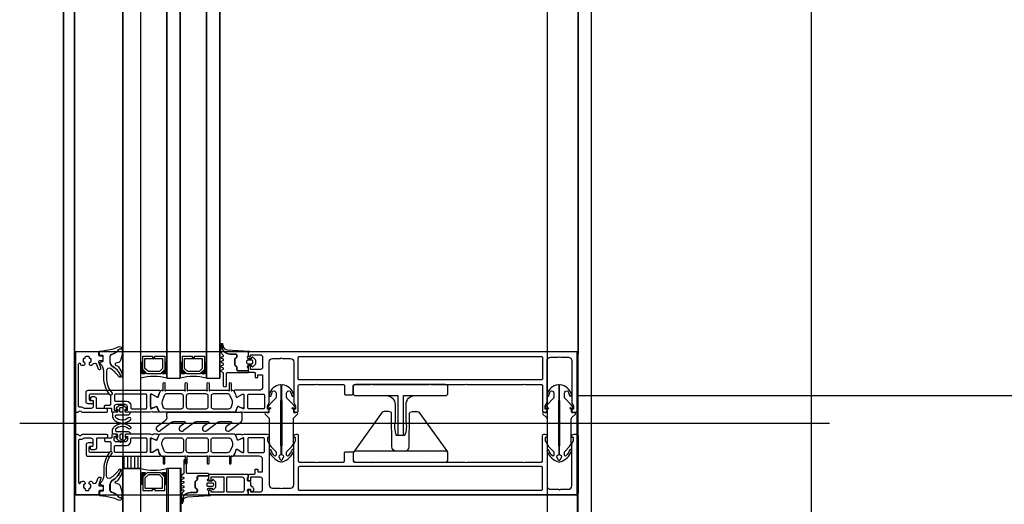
# Model space of a CAD drawing. Header units: millimetres. Extents: x 373037 to 682063, y 76092 to 274210.
# Tile 29 of 256: x 655017 to 655464, y 252020 to 252241. Entities that reach past the tile are written whole.
import ezdxf

# ---------------------------------------------------------------- set-up
doc = ezdxf.new("R2010")
doc.units = ezdxf.units.MM
doc.header["$LTSCALE"] = 100
doc.linetypes.add('ČÁRKOVANÁ', pattern=[19.05, 12.7, -6.35])
doc.layers.get('0').update_dxf_attribs({"linetype": 'CONTINUOUS'})
doc.layers.add('PUDORYS', color=253, linetype='CONTINUOUS')

# ---------------------------------------------------------------- blocks, each defined once
blk = doc.blocks.new('244748_a')
blk.add_lwpolyline([(8.32, -1.69, 0.082248), (6.34, -0.9, -1.09695), (6.94, -0.1, -0.315353), (11.26, -5.15, -0.480529), (10.87, -5.64), (4.27, -5.64), (4.08, -5.45), (-16.53, -5.45), (-16.72, -5.64), (-20.43, -5.64, 0.574019), (-21.93, -4.78), (-22.99, -5.4, 0.524827), (-22.99, -5.9), (-21.93, -6.52, 0.574021), (-20.43, -5.66), (-16.72, -5.66), (-16.53, -5.85), (4.08, -5.85), (4.27, -5.66), (10.87, -5.66, -0.480529), (11.26, -6.15, -0.326229), (6.88, -11.09, -1.09695), (6.28, -10.3, 0.081457), (8.32, -9.61, 0.599203), (7.48, -8.05), (5.52, -8.05, 0.198965), (5.17, -8.2), (2.22, -11.15), (0.93, -12.01, -0.738038), (0.51, -11.62), (0.87, -11, 1), (0.35, -10.7), (0, -11.3), (-0.98, -11.3, 0.619205), (-1.45, -12.06), (-1.28, -12.43, -0.808139), (-2.04, -13.04), (-3.63, -11.44, 0.198906), (-4.34, -11.15), (-14.99, -11.15, -0.198936), (-16.76, -10.42), (-18.98, -8.2, 0.198942), (-19.33, -8.05), (-20.67, -8.05, 0.500217), (-21.09, -8.73, 0.122037), (-18.5, -10.27, -1.093735), (-19.1, -11.07, -0.240768), (-23.7, -6.07, -0.106226), (-23.7, -5.23, -0.256232), (-19, -0.13, -1.093735), (-18.4, -0.92, 0.116856), (-21.09, -2.57, 0.500217), (-20.67, -3.25), (-19.33, -3.25, 0.198942), (-18.98, -3.1), (-16.75, -0.88, -0.198936), (-14.99, -0.15), (-4.34, -0.15, 0.198907), (-3.63, 0.14), (-2.04, 1.74, -0.808139), (-1.28, 1.13), (-1.45, 0.76, 0.619205), (-0.98, 0), (0, 0), (0.35, -0.6, 1), (0.87, -0.3), (0.51, 0.32, -0.738038), (0.93, 0.71), (2.22, -0.15), (5.17, -3.1, 0.198965), (5.52, -3.25), (7.48, -3.25, 0.599203)], format="xyb", close=True)
blk = doc.blocks.new('236134_0100_s_v')
for points in [[(22.8, -23), (22.8, -5), (42, -5, 0.414214), (43, -4), (43, -1, 0.414214), (42, 0), (1, 0, 0.414214), (0, -1), (0, -4, 0.414214), (1, -5), (20.2, -5), (20.2, -23)], [(15, -5, -0.414214), (19, -9), (19, -16.57, 0.165764), (19.53, -23), (23.47, -23, 0.165764), (24, -16.57), (24, -9, -0.414214), (28, -5)]]:
    blk.add_lwpolyline(points, format="xyb")
blk = doc.blocks.new('236134_0200_s_v')
for points in [[(19.58, 5, -0.41166), (17.58, 6.98), (17.45, 22.25, 0.344217), (17.07, 22.73), (16, 23), (14, 23, 0.240828), (13.19, 22.59), (0.19, 4.59)], [(23.42, 5, 0.41166), (25.42, 6.98), (25.55, 22.25, -0.344217), (25.93, 22.73), (27, 23), (29, 23, -0.240828), (29.81, 22.59), (42.81, 4.59)]]:
    blk.add_lwpolyline(points, format="xyb")
blk.add_lwpolyline([(42, 5), (1, 5, 0.414214), (0, 4), (0, 1, 0.414214), (1, 0), (42, 0, 0.414214), (43, 1), (43, 4, 0.414214)], format="xyb", close=True)
blk = doc.blocks.new('284336')
for points in [[(-0.7, -9.6), (-10, -9.6, 0.414511), (-10.51, -10.11), (-10.51, -15.51, -1), (-11.69, -15.51), (-11.69, -9.6), (-12.69, -8.95, -0.668884), (-12.6, -8.23), (-11.99, -8.01, 0.766384), (-11.99, -7.21), (-12.6, -6.99, -0.76831), (-12.6, -6.23), (-11.99, -6.01, 0.766384), (-11.99, -5.21), (-12.6, -4.99, -0.76831), (-12.6, -4.23), (-11.99, -4.01, 0.766384), (-11.99, -3.21), (-12.6, -2.99, -0.877523), (-12.5, -2.22), (-12.1, -2.22, 0.698129), (-11.83, -1.5, -0.220231), (-12.89, 0.78), (-12.89, 3.45, -0.157143), (-12.82, 3.68), (-12.69, 3.42, -0.067482), (-12.48, 2.53, 0.393136), (-8.66, -1.02), (-6.1, -1.02, -0.414214), (-5.61, -1.51), (-5.61, -2.22, -0.267949), (-5.85, -2.65), (-6.35, -2.93, 0.267949), (-6.61, -3.38), (-6.61, -5.84, 0.267949), (-6.35, -6.29), (-5.85, -6.57, -0.267949), (-5.61, -7), (-5.61, -8.11, 0.414215), (-5.1, -8.62), (-0.41, -8.62), (-0.41, -9.31, -0.414212), (-0.7, -9.6)], [(-0.41, 0), (-0.41, -2, 0.990243), (-0.4, -3.02), (0.9, -3.02, 0.414214), (1.21, -2.71), (1.21, -2.61, -0.668123), (1.71, -2.4), (2.75, -3.45, -0.199004), (2.89, -3.79), (2.89, -5.43, -0.199038), (2.75, -5.77), (1.71, -6.82, -0.668191), (1.21, -6.61), (1.21, -6.51, 0.414214), (0.9, -6.2), (-0.4, -6.2, 0.990269), (-0.41, -7.22), (-0.41, -8.6), (-5.1, -8.6, -0.414215), (-5.59, -8.11), (-5.59, -7, 0.267949), (-5.84, -6.56), (-6.34, -6.27, -0.267949), (-6.59, -5.84), (-6.59, -3.38, -0.267949), (-6.34, -2.95), (-5.84, -2.66, 0.267949), (-5.59, -2.22), (-5.59, -1.51, 0.414214), (-6.1, -1), (-8.66, -1, -0.393156), (-12.46, 2.53, 0.067572), (-12.67, 3.43), (-12.8, 3.7, -0.637545), (-12.12, 3.53), (-11.92, 2.53, 0.344315), (-10.06, 0.91), (0, 0.38, -0.406913), (0.39, 0), (-0.41, 0)], [(1.7, -4.31, 0.414235), (1.2, -3.81), (-0.7, -3.81, 0.414214), (-1.2, -4.31), (-1.2, -4.91, 0.414214), (-0.7, -5.41), (1.2, -5.41, 0.414235), (1.7, -4.91), (1.7, -4.31)]]:
    blk.add_lwpolyline(points, format="xyb", close=True)
blk = doc.blocks.new('nesystémový nástavec 18')
for p, q in [((-17.5, 9.3), (-15.36, 9.3)), ((-15.36, 9.3), (0, 9.3)), ((0, 9.3), (0, 7.8)), ((-18, 6.8), (-18, 8.8)), ((-17, 6.3), (-17.5, 6.3)), ((-11, 8), (-17, 8)), ((-17, 8), (-17, 6.3)), ((-11, 1.3), (-11, 8)), ((-2.8, 8), (-9.7, 8)), ((-9.7, 1.3), (-9.7, 8)), ((-1.8, 2.3), (-1.8, 7)), ((-0.5, 7.3), (-0.5, 6.8)), ((0, 6.3), (0.55, 6.3)), ((0.55, 6.3), (0.95, 5.9)), ((0.95, 5.9), (0.95, 4.8)), ((0.95, 4.8), (0.95, 4.14)), ((-18, 0.5), (-18, 1.8)), ((-17.5, 2.3), (-17, 2.3)), ((-1.8, 0), (-17.5, 0)), ((-17, 2.3), (-17, 1.3)), ((-17, 1.3), (-11, 1.3)), ((-9.7, 1.3), (-2.8, 1.3)), ((0, 0), (-1.8, 0)), ((-0.4, 2.23), (-0.5, 2.04)), ((-0.5, 2.04), (-0.5, 2)), ((1.2, 2.44), (0, 2.44)), ((0, 1.5), (0, 0)), ((0.95, 4.14), (1.2, 4.14)), ((1.2, 1.85), (1.2, 2.44)), ((1.4, 3.94), (1.4, 3.84)), ((1.6, 3.64), (1.6, 3.64)), ((1.8, 1.37), (1.7, 1.35)), ((2.25, 1.63), (1.8, 1.37)), ((2.4, 2.84), (2.4, 1.89))]:
    blk.add_line(p, q)
for centre, radius, start, end in [((-17.5, 8.8), 0.5, 90, 180), ((-15.36, 9.8), 0.5, 270, 270.084), ((-17.5, 6.8), 0.5, 180.0012, 269.9988), ((-2.8, 7), 1, 0, 90), ((0, 7.3), 0.5, 89.9955, 180.0071), ((0, 6.8), 0.5, 179.9949, 270.006), ((0.75, 4.8), 0.2, 359.9656, 0.0344), ((-17.5, 1.8), 0.5, 89.999, 180.0002), ((-17.5, 0.5), 0.5, 180, 270), ((-2.8, 2.3), 1, 270, 0), ((0, 2), 0.5, 179.9716, 270.0327), ((0, 1.94), 0.5, 89.9975, 144.0007), ((1.2, 3.94), 0.2, 359.9707, 90.0249), ((1.7, 1.85), 0.5, 179.9991, 270), ((1.6, 3.84), 0.2, 179.9737, 270.035), ((1.6, 2.84), 0.8, 0.0065, 89.9919), ((2.1, 1.89), 0.3, 299.9815, 0.0183)]:
    blk.add_arc(centre, radius, start, end)
blk = doc.blocks.new('433270')
blk.add_lwpolyline([(1, 0, 0.414364), (0, -1), (0, -1.4, 0.255924), (0.23, -1.83, -0.547723), (0.23, -3.17, 0.255924), (0, -3.6), (0, -14.6, 0.414214), (0.3, -14.9), (1.2, -14.9, 0.414214), (1.7, -14.4), (1.7, -10.3, -0.414214), (2, -10), (6, -10, 0.414248), (7, -9), (7, -7.7, 0.414179), (6.5, -7.2), (5.7, -7.2, 0.414232), (5.4, -7.5), (5.4, -8.2, -0.414198), (5.1, -8.5), (2.8, -8.5, -0.414204), (1.8, -7.5), (1.8, -4.49, -0.147432), (1.97, -3.94, 0.147461), (2.4, -2.5), (2.4, -2.3, -0.414214), (2.9, -1.8), (21.87, -1.8, -0.668178), (22.22, -2.65), (22.16, -2.72, 1), (21.59, -3.29), (21.52, -3.35, 0.198912), (21.38, -3.71), (21.38, -4.05, 0.414214), (22.08, -4.75), (22.38, -4.75, 0.576988), (22.64, -4.3, -0.311246), (24.56, -4.3, 0.576988), (24.82, -4.75), (25.3, -4.75, -0.260065), (25.3, -6.65), (24.82, -6.65, 0.576988), (24.56, -7.1, -0.311246), (22.64, -7.1, 0.576988), (22.38, -6.65), (22.08, -6.65, 0.414214), (21.38, -7.35), (21.38, -7.61, 0.267949), (21.63, -8.04), (21.89, -8.2, -0.637047), (21.73, -10), (19.83, -10.7, 0.315299), (19.5, -11.17), (19.5, -11.49, 0.520567), (20.17, -11.96), (22.83, -10.99, -0.520567), (23.5, -11.46), (23.5, -12.5, 0.414062), (24, -13), (25, -13, 0.414186), (25.5, -12.5), (25.5, -11.5, -0.414182), (26, -11), (27, -11, 0.414214), (27.5, -10.5), (27.5, -0.5, 0.414214), (27, 0), (1, 0)], format="xyb", close=True)
blk = doc.blocks.new('284325')
for points in [[(0.84, -5.23, -0.560316), (0.94, -4.73), (1.94, -4.36, 0.3153), (2.14, -4.08), (2.14, -1.89, 0.451558), (1.8, -1.59), (0.9, -1.7, -0.399586), (0.57, -1.46), (0.3, -0.07, -0.415977), (0.53, 0.29, 0.024107), (6.15, 1.24, 0.076636), (8.99, 2.34, -0.577615), (10.79, 1.3), (10.02, 1.37, 0.283171), (9.08, 0.9, -0.168429), (7.07, -0.74), (5.9, -1.16, 0.315302), (5.24, -2.1), (5.24, -4.21, 0.269719), (6.76, -6.82, -0.194797), (10.18, -11.53, -0.342663), (9.17, -11.17, 0.119207), (5.43, -7.59, 0.578571), (3.63, -8.62), (3.63, -11.77, 0.176415), (6.16, -18.72, -1), (5.24, -19.49, -0.176415), (2.43, -11.77), (2.43, -8.89, 0.208286), (0.84, -5.23)], [(8.95, -6.65), (10.32, -8.78, -0.134555), (10.79, -10.63, -0.339795), (10.19, -11.53, 0.194788), (6.76, -6.81, -0.269736), (5.25, -4.21), (5.25, -2.1, -0.315302), (5.9, -1.17), (7.07, -0.74, 0.168429), (9.09, 0.89, -0.283167), (10.01, 1.36), (10.79, 1.29), (10.79, -0.74, -0.070852), (10.71, -1.3), (9.95, -3.93, -0.241839), (9.08, -4.83), (7.93, -5.22, 0.836024), (8.08, -6.19), (8.11, -6.19, -0.255349), (8.95, -6.65)]]:
    blk.add_lwpolyline(points, format="xyb", close=True)
blk = doc.blocks.new('288126')
for points in [[(-16.5, 0), (16.5, 0)], [(-21.36, -6.34), (-17.8, -3.69)], [(-17, -2.08), (-17, -0.5)], [(-8.83, -4.3), (-14.11, -4.3)], [(1.81, -4.3), (-3.71, -4.3)], [(12.21, -4.3), (6.93, -4.3)], [(17, -0.5), (17, -3.8)], [(-14.71, -4.5), (-19.87, -8.34)], [(-10.96, -6.34), (-8.71, -4.66)], [(-4.31, -4.5), (-9.47, -8.34)], [(-0.35, -6.36), (1.93, -4.66)], [(6.33, -4.5), (1.14, -8.37)], [(10.05, -6.36), (12.33, -4.66)], [(16.6, -4.6), (11.54, -8.37)]]:
    blk.add_lwpolyline(points)
for centre, radius, start, end in [((16.5, -0.5), 0.5, 0, 90), ((-16.5, -0.5), 0.5, 90, 180), ((16, -3.8), 1, 306.7059, 0), ((-20.61, -7.34), 1.25, 126.7059, 306.7059), ((-10.21, -7.34), 1.25, 126.7059, 306.7059), ((0.4, -7.37), 1.25, 126.7059, 306.7059), ((10.8, -7.37), 1.25, 126.7059, 306.7059)]:
    blk.add_arc(centre, radius, start, end)
at = {"extrusion": (0, 0, -1)}
for centre, radius, start, end in [((19, -2.08), 2, 180, 233.2941), ((14.11, -5.3), 1, 53.2941, 90), ((8.83, -4.5), 0.2, 90, 233.2941), ((3.71, -5.3), 1, 53.2941, 90), ((-1.81, -4.5), 0.2, 90, 233.2941), ((-6.93, -5.3), 1, 53.2941, 90), ((-12.21, -4.5), 0.2, 90, 233.2941)]:
    blk.add_arc(centre, radius, start, end, dxfattribs=at)
blk = doc.blocks.new('246426')
for points in [[(-1.84, 0.64), (-2.86, -0.38, 0.198926), (-3.15, -1.09), (-3.15, -2.31, 0.198926), (-2.86, -3.02), (-1.84, -4.04, 0.637051), (-1.5, -3.92), (-1.45, -3.4), (-0.3, -3.4, -0.41484), (0, -3.7), (0, -5.19, 0.414232), (0.5, -5.69), (2.14, -5.69, 0.071862), (2.2, -5.68, 0.157876), (3.73, -4.64, 0.360336), (3.48, 2.39, 0.964062), (2.54, 1.48, -0.403385), (2.25, -4.34, -0.190964), (2.11, -4.39), (1.7, -4.39, -0.414214), (1.2, -3.89), (1.2, 1.31, 0.414201), (0.2, 2.31), (0, 2.31), (0, 0.3, -0.414214), (-0.3, 0), (-1.45, 0), (-1.5, 0.52, 0.637051), (-1.84, 0.64)], [(-2.25, -1.4, -0.414214), (-1.85, -1), (-0.4, -1, -0.414214), (0, -1.4), (0, -2, -0.414214), (-0.4, -2.4), (-1.85, -2.4, -0.414214), (-2.25, -2), (-2.25, -1.4)]]:
    blk.add_lwpolyline(points, format="xyb", close=True)

msp = doc.modelspace()

# ---------------------------------------------------------------- hatches: boundary and pattern name
at = {"layer": 'PUDORYS', "true_color": 0x939598}
h = msp.add_hatch(dxfattribs=at)
h.set_pattern_fill('ANSI31', color=252, scale=0.5, angle=585)
h.set_pattern_definition([(270, (722451.9952, 241722.2332), (1.5875, -8e-16), [])])
h.paths.add_polyline_path([(655071.64, 252036.65), (655071.64, 252042.15), (655063.64, 252042.15), (655063.64, 252036.65)])

# ---------------------------------------------------------------- linework, layer by layer
at = {"layer": 'PUDORYS', "color": 252, "true_color": 0x939598}
for p, q in [((655063.64, 252077.65), (655063.64, 254217.15)), ((655071.64, 254217.15), (655071.64, 252077.65)), ((655083.64, 252077.65), (655083.64, 254217.15)), ((655089.64, 254217.15), (655089.64, 252077.65)), ((655101.64, 252077.65), (655101.64, 254217.15)), ((655107.64, 254217.15), (655107.64, 252077.65)), ((655270.64, 254200.65), (655270.64, 252088.65)), ((655576.64, 252069.65), (655270.64, 252069.65)), ((655016.69, 252057.15), (655384.93, 252057.15)), ((655063.64, 251627.65), (655063.64, 252036.65)), ((655063.64, 252036.65), (655071.64, 252036.65)), ((655071.64, 252036.65), (655071.64, 251627.65)), ((655083.64, 251627.65), (655083.64, 252036.65)), ((655089.64, 252036.65), (655083.64, 252036.65)), ((655089.64, 252036.65), (655089.64, 251627.65))]:
    msp.add_line(p, q, dxfattribs=at)
at = {"layer": 'PUDORYS', "color": 252, "ltscale": 15, "true_color": 0x939598}
for points in [[(655036.64, 249592.15), (681616.64, 249592.15), (681616.64, 273272.15), (655036.64, 273272.15)], [(681611.64, 273267.15), (655041.64, 273267.15), (655041.64, 249597.15), (681611.64, 249597.15)], [(655063.64, 249619.15), (681589.64, 249619.15), (681589.64, 273245.15), (655063.64, 273245.15)], [(681581.64, 273237.15), (655071.64, 273237.15), (655071.64, 249627.15), (681581.64, 249627.15)], [(655270.64, 273038.15), (681383.2, 273038.15), (681383.2, 249826.15), (655270.64, 249826.15)], [(681376.64, 249832.15), (655276.64, 249832.15), (655276.64, 273032.15), (681376.64, 273032.15)], [(655083.64, 252077.65), (655089.64, 252077.65), (655089.64, 254211.65), (655083.64, 254211.65)], [(655101.64, 252077.65), (655107.64, 252077.65), (655107.64, 254211.65), (655101.64, 254211.65)], [(655042.14, 252024.65), (655270.14, 252024.65), (655270.14, 252089.65), (655042.14, 252089.65)], [(655084.14, 251627.65), (655090.14, 251627.65), (655090.14, 252036.65), (655084.14, 252036.65)], [(655090.14, 252024.65), (655270.14, 252024.65), (655270.14, 251639.65), (655090.14, 251639.65)]]:
    msp.add_lwpolyline(points, close=True, dxfattribs=at)
at = {"layer": 'PUDORYS', "color": 252, "linetype": 'ČÁRKOVANÁ', "ltscale": 5, "true_color": 0x939598}
for points in [[(681606.64, 249602.15), (655036.64, 249602.15), (655036.64, 273272.15), (681606.64, 273272.15)], [(681611.64, 249597.15), (655041.64, 249597.15), (655041.64, 273267.15), (681611.64, 273267.15)], [(681396.64, 249812.15), (655256.64, 249812.15), (655256.64, 273052.15), (681396.64, 273052.15)], [(681276.64, 249932.15), (655376.64, 249932.15), (655376.64, 272932.15), (681276.64, 272932.15)]]:
    msp.add_lwpolyline(points, close=True, dxfattribs=at)
at = {"layer": 'PUDORYS', "color": 252, "true_color": 0x939598}
for points in [[(681376.64, 249832.15), (655276.64, 249832.15), (655276.64, 273032.15), (681376.64, 273032.15)], [(655082.64, 252087.65), (655082.64, 252081.65), (655080.64, 252079.65), (655074.64, 252079.65), (655072.64, 252081.65), (655072.64, 252087.65), (655077.14, 252087.65), (655077.14, 252087.15), (655078.14, 252087.15), (655078.14, 252087.65)], [(655073.64, 252086.65), (655081.64, 252086.65), (655081.64, 252082.07), (655080.22, 252080.65), (655075.19, 252080.65), (655073.64, 252082.07)], [(655100.64, 252087.65), (655100.64, 252081.65), (655098.64, 252079.65), (655092.64, 252079.65), (655090.64, 252081.65), (655090.64, 252087.65), (655095.14, 252087.65), (655095.14, 252087.15), (655096.14, 252087.15), (655096.14, 252087.65)], [(655091.64, 252086.65), (655099.64, 252086.65), (655099.64, 252082.07), (655098.22, 252080.65), (655093.19, 252080.65), (655091.64, 252082.07)], [(655063.64, 252036.65), (655063.64, 252042.15), (655071.64, 252042.15), (655071.64, 252036.65)], [(655082.64, 252026.65), (655082.64, 252032.65), (655080.64, 252034.65), (655074.64, 252034.65), (655072.64, 252032.65), (655072.64, 252026.65), (655077.14, 252026.65), (655077.14, 252027.15), (655078.14, 252027.15), (655078.14, 252026.65)], [(655073.64, 252027.65), (655081.64, 252027.65), (655081.64, 252032.24), (655080.22, 252033.65), (655075.19, 252033.65), (655073.64, 252032.24)]]:
    msp.add_lwpolyline(points, close=True, dxfattribs=at)
for points in [[(655269.64, 252089.65), (655121.14, 252089.65, 0.414214), (655120.64, 252089.15), (655120.64, 252087.85, 0.41422), (655121.14, 252087.35), (655121.64, 252087.35), (655121.64, 252088.35), (655126.14, 252088.35, -0.414214), (655127.14, 252087.35), (655127.14, 252082.65, -0.414214), (655126.14, 252081.65), (655121.64, 252081.65), (655121.64, 252083.35), (655121.14, 252083.35, 0.414201), (655120.64, 252082.85), (655120.64, 252080.85, 0.414214), (655121.14, 252080.35), (655123.28, 252080.35, -0.414214), (655123.78, 252079.85), (655123.78, 252078.05), (655125.03, 252078.05), (655125.03, 252079.25), (655126.84, 252079.25, -0.414214), (655127.14, 252078.95), (655127.14, 252073.66, -0.414167), (655125.64, 252072.16), (655118.64, 252072.15), (655114.54, 252072.15, 0.57735), (655114.19, 252071.55), (655114.69, 252070.69), (655115.12, 252069.2, 0.488701), (655115.56, 252069.02), (655118.03, 252070.45), (655118.45, 252070.45, -0.432566), (655118.64, 252070.25), (655118.64, 252063.95, -0.548397), (655118.36, 252063.76), (655115.98, 252064.83, 0.425336), (655115.71, 252064.72), (655114.89, 252062.7, 0.531563), (655115.26, 252062.15), (655117.33, 252062.15, 0.231306), (655117.56, 252062.27, -0.306185), (655117.88, 252062.37), (655118.64, 252062.15), (655129.14, 252062.15, 0.414214), (655130.14, 252063.15), (655130.14, 252063.65), (655129.34, 252063.65), (655129.34, 252065.15), (655130, 252066.3, 0.13165), (655130.14, 252066.8), (655130.14, 252085.16, -0.414214), (655131.64, 252086.66), (655135.14, 252086.66, -0.399985), (655136.14, 252086.66), (655139.84, 252086.66, -0.414214), (655141.34, 252085.16), (655141.34, 252066.8, 0.13165), (655141.47, 252066.3), (655142.13, 252065.15), (655142.13, 252063.65), (655141.33, 252063.65), (655141.33, 252063.15, 0.414214), (655142.33, 252062.15), (655142.84, 252062.15, 0.414214), (655143.34, 252062.65), (655143.34, 252074.25, -0.414214), (655143.84, 252074.75), (655151.24, 252074.75, -0.399985), (655152.24, 252074.75), (655163.84, 252074.75, -0.414214), (655164.34, 252074.25), (655164.34, 252070.65, 0.414214), (655164.84, 252070.15), (655167.84, 252070.15, 0.414214), (655168.34, 252070.65), (655168.34, 252074.25, -0.414214), (655168.84, 252074.75), (655176.14, 252074.75, -0.38324), (655177.14, 252074.75), (655202.64, 252074.75, -0.38324), (655203.64, 252074.75), (655219.14, 252074.75, -0.38324), (655220.14, 252074.75), (655245.64, 252074.75, -0.38324), (655246.64, 252074.75), (655253.94, 252074.75, -0.414214), (655254.44, 252074.25), (655254.44, 252062.65, 0.414214), (655254.94, 252062.15), (655255.44, 252062.15, 0.414214), (655256.44, 252063.15), (655256.44, 252063.65), (655255.64, 252063.65), (655255.64, 252065.15), (655256.3, 252066.31, 0.116937), (655256.44, 252066.81), (655256.44, 252085.66, -0.414232), (655257.94, 252087.16), (655261.65, 252087.16, -0.399985), (655262.65, 252087.16), (655266.14, 252087.16, -0.414232), (655267.64, 252085.66), (655267.64, 252066.81, 0.116937), (655267.77, 252066.31), (655268.44, 252065.15), (655268.44, 252063.65), (655267.64, 252063.65), (655267.64, 252063.15, 0.414214), (655268.64, 252062.15), (655269.64, 252062.15, 0.414214), (655270.64, 252063.15), (655270.64, 252088.65, 0.414214), (655269.64, 252089.65)], [(655143.84, 252087.55), (655253.94, 252087.55, -0.414214), (655254.44, 252087.05), (655254.44, 252077.35, -0.414214), (655253.94, 252076.85), (655143.84, 252076.85, -0.414214), (655143.34, 252077.35), (655143.34, 252087.05, -0.414214), (655143.84, 252087.55)], [(655114.3, 252062.15), (655102.39, 252062.15), (655080.48, 252062.15, -0.305837), (655080.01, 252062.47), (655079.09, 252064.75, 0.425336), (655078.82, 252064.86), (655077.21, 252064.15, -0.543753), (655076.15, 252064.83), (655076.15, 252069.73, -0.578182), (655077.05, 252070.25), (655079.24, 252068.99, 0.488505), (655079.68, 252069.17), (655080.11, 252070.68), (655080.88, 252072, -0.282478), (655081.15, 252072.15), (655081.6, 252072.15, 1.447009), (655081.95, 252072.29), (655081.95, 252075.25, -1), (655082.75, 252075.25), (655082.75, 252072.29, 1.447009), (655083.1, 252072.15), (655091.64, 252072.15, 1.447009), (655091.99, 252072.29), (655091.99, 252075.25, -1), (655092.79, 252075.25), (655092.79, 252072.29, 1.447009), (655093.14, 252072.15), (655101.64, 252072.15, 1.447009), (655101.99, 252072.29), (655101.99, 252075.25, -1), (655102.79, 252075.25), (655102.79, 252072.29, 1.447009), (655103.14, 252072.15), (655111.68, 252072.15, 1.447009), (655112.03, 252072.29), (655112.03, 252075.25, -1), (655112.83, 252075.25), (655112.83, 252072.29, 1.447009), (655113.18, 252072.15), (655113.62, 252072.15, -0.282478), (655113.9, 252072), (655114.66, 252070.68), (655115.1, 252069.17, 0.488505), (655115.54, 252068.99), (655117.73, 252070.25, -0.578182), (655118.63, 252069.73), (655118.63, 252064.83, -0.543753), (655117.57, 252064.15), (655115.95, 252064.86, 0.425336), (655115.69, 252064.75), (655114.76, 252062.47, -0.305837), (655114.3, 252062.15)], [(655076.14, 252062.15), (655065.14, 252062.15, -0.414426), (655064.64, 252062.65), (655064.64, 252063.15), (655065.64, 252063.15), (655065.64, 252064.65, 0.414214), (655064.64, 252065.65), (655063.14, 252065.65, 0.399985), (655062.14, 252065.65), (655060.64, 252065.65, 0.414214), (655059.64, 252064.65), (655059.64, 252063.15), (655060.64, 252063.15), (655060.64, 252062.65, -0.414456), (655060.14, 252062.15), (655058.84, 252062.16, -0.413971), (655058.54, 252062.46), (655058.54, 252063.65, 0.414214), (655058.24, 252063.95), (655055.24, 252063.95), (655055.24, 252064.95, -0.414214), (655055.74, 252065.45), (655057.64, 252065.45, 0.414214), (655058.14, 252065.95), (655058.14, 252069.45, 0.414206), (655057.14, 252070.45), (655048.84, 252070.45, 0.414206), (655048.34, 252069.95), (655048.34, 252068.05, 0.414219), (655048.84, 252067.55), (655049.64, 252067.55, -0.414214), (655050.14, 252067.05), (655050.14, 252066.55, -0.414214), (655049.64, 252066.05), (655047.84, 252066.05, -0.414214), (655046.84, 252067.05), (655046.84, 252071.15, -0.414214), (655047.84, 252072.15), (655076.14, 252072.15), (655080.24, 252072.15, -0.57735), (655080.58, 252071.55), (655080.09, 252070.69), (655079.66, 252069.2, -0.488701), (655079.22, 252069.02), (655076.75, 252070.45), (655076.33, 252070.45, 0.432566), (655076.14, 252070.25), (655076.14, 252063.95, 0.548397), (655076.42, 252063.76), (655078.8, 252064.83, -0.425336), (655079.07, 252064.72), (655079.89, 252062.7, -0.531563), (655079.52, 252062.15), (655077.45, 252062.15, -0.231306), (655077.22, 252062.27, 0.306185), (655076.9, 252062.37), (655076.14, 252062.15)], [(655073.94, 252070.45), (655060.24, 252070.45, 0.414214), (655059.74, 252069.95), (655059.74, 252067.75, 0.414214), (655060.24, 252067.25), (655065.21, 252067.25, -0.411139), (655067.24, 252065.25), (655067.24, 252064.25, 0.414214), (655067.74, 252063.75), (655073.94, 252063.75, 0.414214), (655074.44, 252064.25), (655074.44, 252069.95, 0.414214), (655073.94, 252070.45)], [(655083.19, 252063.75), (655090.09, 252063.75, 0.414218), (655091.09, 252064.75), (655091.09, 252069.55, 0.414218), (655090.09, 252070.55), (655083.73, 252070.55, 0.305619), (655082.34, 252069.62), (655081.56, 252067.69, 0.176429), (655081.49, 252065.64), (655081.76, 252064.79, 0.324916), (655083.19, 252063.75)], [(655093.39, 252063.75), (655101.39, 252063.75, 0.414214), (655102.39, 252064.75), (655102.39, 252069.55, 0.414214), (655101.39, 252070.55), (655093.39, 252070.55, 0.414214), (655092.39, 252069.55), (655092.39, 252064.75, 0.414214), (655093.39, 252063.75)], [(655104.69, 252063.75), (655111.59, 252063.75, 0.324916), (655113.02, 252064.79), (655113.29, 252065.64, 0.176429), (655113.22, 252067.69), (655112.44, 252069.62, 0.305619), (655111.05, 252070.55), (655104.69, 252070.55, 0.414218), (655103.69, 252069.55), (655103.69, 252064.75, 0.414218), (655104.69, 252063.75)], [(655127.94, 252064.25, -0.414214), (655127.44, 252063.75), (655120.94, 252063.75, -0.414214), (655120.44, 252064.25), (655120.44, 252069.95, -0.414214), (655120.94, 252070.45), (655127.44, 252070.45, -0.414214), (655127.94, 252069.95), (655127.94, 252064.25)], [(655076.14, 252052.15), (655065.14, 252052.15, 0.414426), (655064.64, 252051.65), (655064.64, 252051.16), (655065.64, 252051.16), (655065.64, 252049.66, -0.414214), (655064.64, 252048.66), (655063.14, 252048.66, -0.399985), (655062.14, 252048.66), (655060.64, 252048.66, -0.414214), (655059.64, 252049.66), (655059.64, 252051.15), (655060.64, 252051.15), (655060.64, 252051.65, 0.414456), (655060.14, 252052.15), (655058.84, 252052.15, 0.413971), (655058.54, 252051.85), (655058.54, 252050.65, -0.414214), (655058.24, 252050.35), (655055.24, 252050.35), (655055.24, 252049.35, 0.414214), (655055.74, 252048.85), (655057.64, 252048.85, -0.414214), (655058.14, 252048.35), (655058.14, 252044.85, -0.414206), (655057.14, 252043.85), (655048.84, 252043.85, -0.414206), (655048.34, 252044.35), (655048.34, 252046.25, -0.414219), (655048.84, 252046.75), (655049.64, 252046.75, 0.414214), (655050.14, 252047.25), (655050.14, 252047.75, 0.414214), (655049.64, 252048.25), (655047.84, 252048.25, 0.414214), (655046.84, 252047.25), (655046.84, 252043.15, 0.414214), (655047.84, 252042.15), (655076.14, 252042.15), (655080.24, 252042.15, 0.57735), (655080.58, 252042.75), (655080.09, 252043.62), (655079.66, 252045.11, 0.488701), (655079.22, 252045.29), (655076.75, 252043.85), (655076.33, 252043.85, -0.432566), (655076.14, 252044.05), (655076.14, 252050.36, -0.548397), (655076.42, 252050.54), (655078.8, 252049.48, 0.425336), (655079.07, 252049.58), (655079.89, 252051.61, 0.531563), (655079.52, 252052.16), (655077.45, 252052.16, 0.231306), (655077.22, 252052.04, -0.306185), (655076.9, 252051.94), (655076.14, 252052.15)], [(655114.3, 252052.15), (655102.39, 252052.16), (655080.48, 252052.15, 0.305837), (655080.01, 252051.84), (655079.09, 252049.55, -0.425336), (655078.82, 252049.45), (655077.21, 252050.16, 0.543753), (655076.15, 252049.48), (655076.15, 252044.57, 0.578182), (655077.05, 252044.06), (655079.24, 252045.32, -0.488505), (655079.68, 252045.14), (655080.11, 252043.63), (655080.88, 252042.3, 0.282478), (655081.15, 252042.16), (655081.6, 252042.16, -1.447009), (655081.95, 252042.02), (655081.95, 252039.06, 1), (655082.75, 252039.06), (655082.75, 252042.02, -1.447009), (655083.1, 252042.16), (655091.64, 252042.16, -1.447009), (655091.99, 252042.02), (655091.99, 252039.06, 1), (655092.79, 252039.06), (655092.79, 252042.02, -1.447009), (655093.14, 252042.16), (655101.64, 252042.16, -1.447009), (655101.99, 252042.02), (655101.99, 252039.06, 1), (655102.79, 252039.06), (655102.79, 252042.02, -1.447009), (655103.14, 252042.16), (655111.68, 252042.16, -1.447009), (655112.03, 252042.02), (655112.03, 252039.06, 1), (655112.83, 252039.06), (655112.83, 252042.02, -1.447009), (655113.18, 252042.16), (655113.62, 252042.16, 0.282478), (655113.9, 252042.3), (655114.66, 252043.63), (655115.1, 252045.14, -0.488505), (655115.54, 252045.32), (655117.73, 252044.06, 0.578182), (655118.63, 252044.57), (655118.63, 252049.48, 0.543753), (655117.57, 252050.16), (655115.95, 252049.45, -0.425336), (655115.69, 252049.55), (655114.76, 252051.84, 0.305837), (655114.3, 252052.15)], [(655269.64, 252024.65), (655121.14, 252024.65, -0.414214), (655120.64, 252025.15), (655120.64, 252026.45, -0.41422), (655121.14, 252026.95), (655121.64, 252026.95), (655121.64, 252025.95), (655126.14, 252025.95, 0.414214), (655127.14, 252026.95), (655127.14, 252031.65, 0.414214), (655126.14, 252032.65), (655121.64, 252032.65), (655121.64, 252030.95), (655121.14, 252030.95, -0.414201), (655120.64, 252031.45), (655120.64, 252033.45, -0.414214), (655121.14, 252033.95), (655123.28, 252033.95, 0.414214), (655123.78, 252034.45), (655123.78, 252036.25), (655125.03, 252036.25), (655125.03, 252035.05), (655126.84, 252035.05, 0.414214), (655127.14, 252035.35), (655127.14, 252040.65, 0.414167), (655125.64, 252042.15), (655118.64, 252042.15), (655114.54, 252042.15, -0.57735), (655114.19, 252042.75), (655114.69, 252043.62), (655115.12, 252045.11, -0.488701), (655115.56, 252045.29), (655118.03, 252043.85), (655118.45, 252043.85, 0.432566), (655118.64, 252044.05), (655118.64, 252050.36, 0.548397), (655118.36, 252050.54), (655115.98, 252049.48, -0.425336), (655115.71, 252049.58), (655114.89, 252051.61, -0.531563), (655115.26, 252052.16), (655117.33, 252052.16, -0.231306), (655117.56, 252052.04, 0.306185), (655117.88, 252051.94), (655118.64, 252052.15), (655129.14, 252052.15, -0.414214), (655130.14, 252051.15), (655130.14, 252050.65), (655129.34, 252050.65), (655129.34, 252049.15), (655130, 252048.01, -0.13165), (655130.14, 252047.51), (655130.14, 252029.15, 0.414214), (655131.64, 252027.65), (655135.14, 252027.65, 0.399985), (655136.14, 252027.65), (655139.84, 252027.65, 0.414214), (655141.34, 252029.15), (655141.34, 252047.51, -0.13165), (655141.47, 252048.01), (655142.13, 252049.15), (655142.13, 252050.65), (655141.33, 252050.65), (655141.33, 252051.15, -0.414214), (655142.33, 252052.15), (655142.84, 252052.15, -0.414214), (655143.34, 252051.65), (655143.34, 252040.05, 0.414214), (655143.84, 252039.55), (655151.24, 252039.55, 0.399985), (655152.24, 252039.55), (655163.84, 252039.55, 0.414214), (655164.34, 252040.05), (655164.34, 252043.65, -0.414214), (655164.84, 252044.15), (655167.84, 252044.15, -0.414214), (655168.34, 252043.65), (655168.34, 252040.05, 0.414214), (655168.84, 252039.55), (655176.14, 252039.55, 0.38324), (655177.14, 252039.55), (655202.64, 252039.55, 0.38324), (655203.64, 252039.55), (655219.14, 252039.55, 0.38324), (655220.14, 252039.55), (655245.64, 252039.55, 0.38324), (655246.64, 252039.55), (655253.94, 252039.55, 0.414214), (655254.44, 252040.05), (655254.44, 252051.65, -0.414214), (655254.94, 252052.15), (655255.44, 252052.15, -0.414214), (655256.44, 252051.15), (655256.44, 252050.65), (655255.64, 252050.65), (655255.64, 252049.15), (655256.3, 252048, -0.116937), (655256.44, 252047.5), (655256.44, 252028.65, 0.414232), (655257.94, 252027.15), (655261.65, 252027.15, 0.399985), (655262.65, 252027.15), (655266.14, 252027.15, 0.414232), (655267.64, 252028.65), (655267.64, 252047.5, -0.116937), (655267.77, 252048), (655268.44, 252049.15), (655268.44, 252050.65), (655267.64, 252050.65), (655267.64, 252051.15, -0.414214), (655268.64, 252052.15), (655269.64, 252052.15, -0.414214), (655270.64, 252051.15), (655270.64, 252025.65, -0.414214), (655269.64, 252024.65)], [(655073.94, 252043.85), (655060.24, 252043.85, -0.414214), (655059.74, 252044.35), (655059.74, 252046.56, -0.414214), (655060.24, 252047.06), (655065.21, 252047.06, 0.411139), (655067.24, 252049.06), (655067.24, 252050.05, -0.414214), (655067.74, 252050.55), (655073.94, 252050.55, -0.414214), (655074.44, 252050.05), (655074.44, 252044.35, -0.414214), (655073.94, 252043.85)], [(655083.19, 252050.56), (655090.09, 252050.56, -0.414218), (655091.09, 252049.56), (655091.09, 252044.76, -0.414218), (655090.09, 252043.76), (655083.73, 252043.76, -0.305619), (655082.34, 252044.69), (655081.56, 252046.62, -0.176429), (655081.49, 252048.67), (655081.76, 252049.52, -0.324916), (655083.19, 252050.56)], [(655093.39, 252050.56), (655101.39, 252050.56, -0.414214), (655102.39, 252049.56), (655102.39, 252044.76, -0.414214), (655101.39, 252043.76), (655093.39, 252043.76, -0.414214), (655092.39, 252044.76), (655092.39, 252049.56, -0.414214), (655093.39, 252050.56)], [(655104.69, 252050.56), (655111.59, 252050.56, -0.324916), (655113.02, 252049.52), (655113.29, 252048.67, -0.176429), (655113.22, 252046.62), (655112.44, 252044.69, -0.305619), (655111.05, 252043.76), (655104.69, 252043.76, -0.414218), (655103.69, 252044.76), (655103.69, 252049.56, -0.414218), (655104.69, 252050.56)], [(655127.94, 252050.05, 0.414214), (655127.44, 252050.55), (655120.94, 252050.55, 0.414214), (655120.44, 252050.05), (655120.44, 252044.35, 0.414214), (655120.94, 252043.85), (655127.44, 252043.85, 0.414214), (655127.94, 252044.35), (655127.94, 252050.05)], [(655143.84, 252026.75), (655253.94, 252026.75, 0.414214), (655254.44, 252027.25), (655254.44, 252036.95, 0.414214), (655253.94, 252037.45), (655143.84, 252037.45, 0.414214), (655143.34, 252036.95), (655143.34, 252027.25, 0.414214), (655143.84, 252026.75)]]:
    msp.add_lwpolyline(points, format="xyb", close=True, dxfattribs=at)
msp.add_lwpolyline([(655270.64, 251638.65), (655270.64, 252025.65)], dxfattribs=at)
for centre, radius, start, end in [((655072.14, 252085.52), 0.596, 213.0366, 326.9634), ((655072.14, 252085.22), 0.596, 213.0366, 326.9634), ((655072.14, 252084.93), 0.596, 213.0366, 326.9634), ((655072.14, 252084.64), 0.596, 213.0366, 326.9634), ((655072.14, 252084.35), 0.596, 213.0366, 326.9634), ((655072.14, 252084.05), 0.596, 213.0366, 326.9634), ((655072.14, 252083.76), 0.596, 213.0366, 326.9634), ((655083.14, 252085.52), 0.596, 213.0366, 326.9634), ((655083.14, 252085.22), 0.596, 213.0366, 326.9634), ((655083.14, 252084.93), 0.596, 213.0366, 326.9634), ((655083.14, 252084.64), 0.596, 213.0366, 326.9634), ((655083.14, 252084.35), 0.596, 213.0366, 326.9634), ((655083.14, 252084.05), 0.596, 213.0366, 326.9634), ((655083.14, 252083.76), 0.596, 213.0366, 326.9634), ((655090.14, 252085.52), 0.596, 213.0366, 326.9634), ((655090.14, 252085.22), 0.596, 213.0366, 326.9634), ((655090.14, 252084.93), 0.596, 213.0366, 326.9634), ((655090.14, 252084.64), 0.596, 213.0366, 326.9634), ((655090.14, 252084.35), 0.596, 213.0366, 326.9634), ((655090.14, 252084.05), 0.596, 213.0366, 326.9634), ((655090.14, 252083.76), 0.596, 213.0366, 326.9634), ((655101.14, 252085.52), 0.596, 213.0366, 326.9634), ((655101.14, 252085.22), 0.596, 213.0366, 326.9634), ((655101.14, 252084.93), 0.596, 213.0366, 326.9634), ((655101.14, 252084.64), 0.596, 213.0366, 326.9634), ((655101.14, 252084.35), 0.596, 213.0366, 326.9634), ((655101.14, 252084.05), 0.596, 213.0366, 326.9634), ((655101.14, 252083.76), 0.596, 213.0366, 326.9634), ((655072.14, 252083.47), 0.596, 213.0366, 326.9634), ((655072.14, 252083.18), 0.596, 213.0366, 326.9634), ((655072.14, 252082.88), 0.596, 213.0366, 326.9634), ((655072.14, 252082.59), 0.596, 213.0366, 326.9634), ((655072.14, 252082.3), 0.596, 213.0366, 326.9634), ((655072.14, 252082.01), 0.596, 213.0366, 326.9634), ((655072.28, 252081.99), 0.879, 223.5036, 316.0051), ((655072.42, 252082.09), 1.26, 231.5004, 308.0344), ((655072.56, 252082.25), 1.71, 237.3143, 302.7051), ((655072.71, 252082.49), 2.25, 241.5972, 298.4727), ((655072.88, 252082.84), 2.9, 244.7048, 294.6933), ((655072.99, 252083.21), 3.55, 247.591, 292.7062), ((655082.29, 252083.21), 3.55, 247.2938, 292.409), ((655082.4, 252082.84), 2.9, 245.3067, 295.2952), ((655082.57, 252082.49), 2.25, 241.5273, 298.4028), ((655082.71, 252082.25), 1.71, 237.2949, 302.6857), ((655082.85, 252082.09), 1.26, 231.9656, 308.4996), ((655083, 252081.99), 0.879, 223.9949, 316.4964), ((655083.14, 252083.47), 0.596, 213.0366, 326.9634), ((655083.14, 252083.18), 0.596, 213.0366, 326.9634), ((655083.14, 252082.88), 0.596, 213.0366, 326.9634), ((655083.14, 252082.59), 0.596, 213.0366, 326.9634), ((655083.14, 252082.3), 0.596, 213.0366, 326.9634), ((655083.14, 252082.01), 0.596, 213.0366, 326.9634), ((655090.14, 252083.47), 0.596, 213.0366, 326.9634), ((655090.14, 252083.18), 0.596, 213.0366, 326.9634), ((655090.14, 252082.88), 0.596, 213.0366, 326.9634), ((655090.14, 252082.59), 0.596, 213.0366, 326.9634), ((655090.14, 252082.3), 0.596, 213.0366, 326.9634), ((655090.14, 252082.01), 0.596, 213.0366, 326.9634), ((655090.28, 252081.99), 0.879, 223.5036, 316.0051), ((655090.42, 252082.09), 1.26, 231.5004, 308.0344), ((655090.56, 252082.25), 1.71, 237.3143, 302.7051), ((655090.71, 252082.49), 2.25, 241.5972, 298.4727), ((655090.88, 252082.84), 2.9, 244.7048, 294.6933), ((655090.99, 252083.21), 3.55, 247.591, 292.7062), ((655100.29, 252083.21), 3.55, 247.2938, 292.409), ((655100.4, 252082.84), 2.9, 245.3067, 295.2952), ((655100.57, 252082.49), 2.25, 241.5273, 298.4028), ((655100.71, 252082.25), 1.71, 237.2949, 302.6857), ((655100.85, 252082.09), 1.26, 231.9656, 308.4996), ((655101, 252081.99), 0.879, 223.9949, 316.4964), ((655101.14, 252083.47), 0.596, 213.0366, 326.9634), ((655101.14, 252083.18), 0.596, 213.0366, 326.9634), ((655101.14, 252082.88), 0.596, 213.0366, 326.9634), ((655101.14, 252082.59), 0.596, 213.0366, 326.9634), ((655101.14, 252082.3), 0.596, 213.0366, 326.9634), ((655101.14, 252082.01), 0.596, 213.0366, 326.9634), ((655077.64, 252055.76), 22.7, 74.6728, 105.3272), ((655095.64, 252055.76), 22.7, 74.6728, 105.3272), ((655077.64, 252058.55), 22.7, 254.6728, 285.3272), ((655072.99, 252031.1), 3.55, 67.2938, 112.409), ((655072.88, 252031.47), 2.9, 65.3067, 115.2952), ((655072.71, 252031.82), 2.25, 61.5273, 118.4028), ((655082.29, 252031.1), 3.55, 67.591, 112.7062), ((655082.4, 252031.47), 2.9, 64.7048, 114.6933), ((655082.57, 252031.82), 2.25, 61.5972, 118.4727), ((655072.56, 252032.06), 1.71, 57.2949, 122.6857), ((655072.42, 252032.22), 1.26, 51.9656, 128.4996), ((655072.28, 252032.31), 0.879, 43.9949, 136.4964), ((655072.14, 252032.3), 0.596, 33.0366, 146.9634), ((655072.14, 252032.01), 0.596, 33.0366, 146.9634), ((655072.14, 252031.72), 0.596, 33.0366, 146.9634), ((655072.14, 252031.42), 0.596, 33.0366, 146.9634), ((655072.14, 252031.13), 0.596, 33.0366, 146.9634), ((655072.14, 252030.84), 0.596, 33.0366, 146.9634), ((655072.14, 252030.55), 0.596, 33.0366, 146.9634), ((655072.14, 252030.25), 0.596, 33.0366, 146.9634), ((655072.14, 252029.96), 0.596, 33.0366, 146.9634), ((655072.14, 252029.67), 0.596, 33.0366, 146.9634), ((655072.14, 252029.38), 0.596, 33.0366, 146.9634), ((655072.14, 252029.08), 0.596, 33.0366, 146.9634), ((655082.71, 252032.06), 1.71, 57.3143, 122.7051), ((655082.85, 252032.22), 1.26, 51.5004, 128.0344), ((655083, 252032.31), 0.879, 43.5036, 136.0051), ((655083.14, 252032.3), 0.596, 33.0366, 146.9634), ((655083.14, 252032.01), 0.596, 33.0366, 146.9634), ((655083.14, 252031.72), 0.596, 33.0366, 146.9634), ((655083.14, 252031.42), 0.596, 33.0366, 146.9634), ((655083.14, 252031.13), 0.596, 33.0366, 146.9634), ((655083.14, 252030.84), 0.596, 33.0366, 146.9634), ((655083.14, 252030.55), 0.596, 33.0366, 146.9634), ((655083.14, 252030.25), 0.596, 33.0366, 146.9634), ((655083.14, 252029.96), 0.596, 33.0366, 146.9634), ((655083.14, 252029.67), 0.596, 33.0366, 146.9634), ((655083.14, 252029.38), 0.596, 33.0366, 146.9634), ((655083.14, 252029.08), 0.596, 33.0366, 146.9634), ((655072.14, 252028.79), 0.596, 33.0366, 146.9634), ((655083.14, 252028.79), 0.596, 33.0366, 146.9634)]:
    msp.add_arc(centre, radius, start, end, dxfattribs=at)

# ---------------------------------------------------------------- block references
for name, p in [('284336', (655121.05, 252089.65)), ('284325', (655052.5, 252089.65)), ('236134_0100_s_v', (655168.34, 252074.75)), ('288126', (655100.63, 252062.15)), ('236134_0200_s_v', (655168.34, 252039.55)), ('nesystémový nástavec 18', (655120.64, 252024.65))]:
    msp.add_blockref(name, p, dxfattribs=at)
for name, p, rotation in [('433270', (655041.64, 252062.15), 90), ('246426', (655064.64, 252062.15), 270)]:
    msp.add_blockref(name, p, dxfattribs=dict(at, rotation=rotation))
at = {"layer": 'PUDORYS', "color": 252, "true_color": 0x939598, "xscale": -1}
for name, p, rotation in [('244748_a', (655141.3, 252063.38), 270), ('244748_a', (655267.6, 252063.38), 270), ('246426', (655064.64, 252052.16), 270), ('433270', (655041.64, 252052.15), 90), ('284325', (655052.5, 252024.65), 180), ('284336', (655103.05, 252024.65), 180)]:
    msp.add_blockref(name, p, dxfattribs=dict(at, rotation=rotation))

doc.saveas('drawing.dxf')
